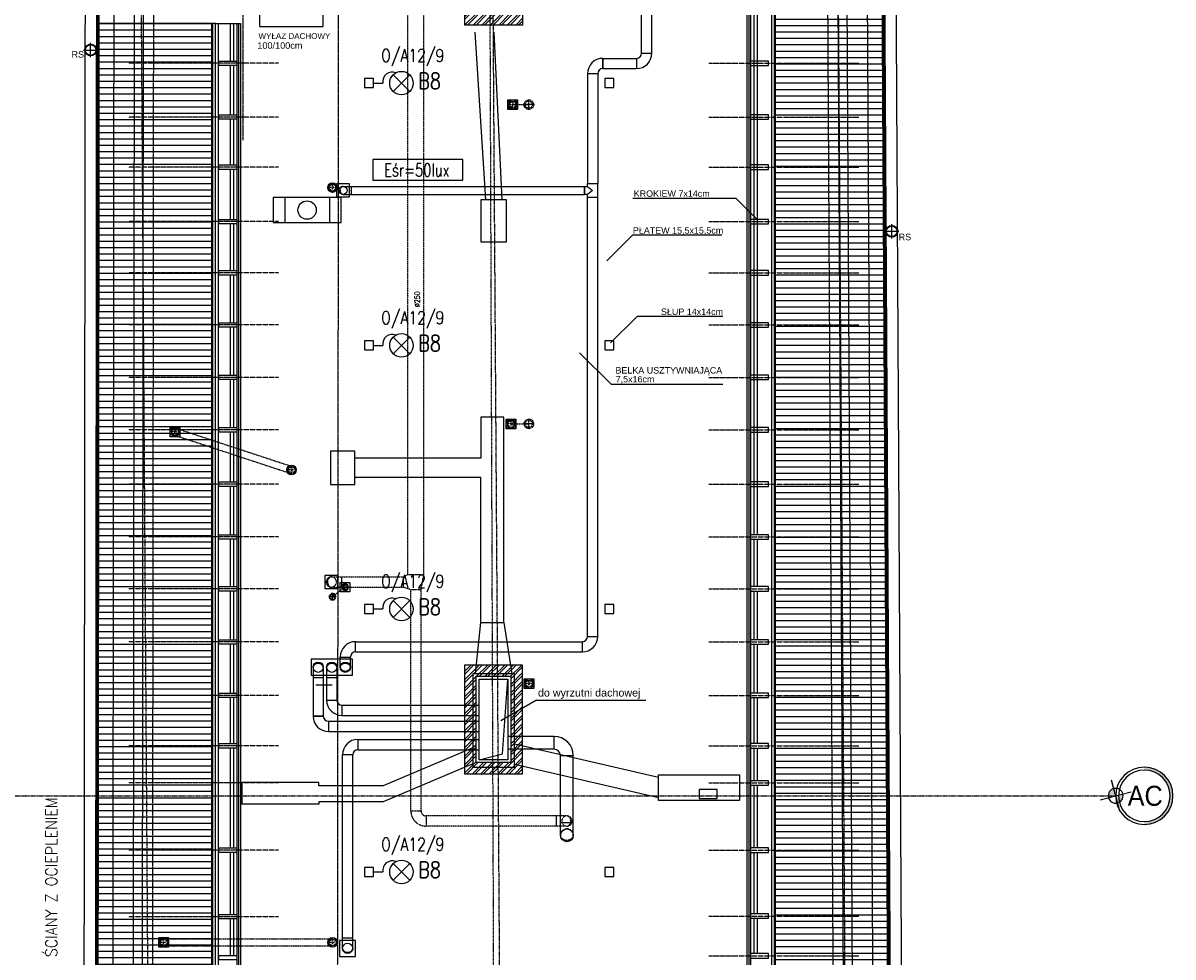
# Model space of a CAD drawing. Header units: inches. Extents: x -281236 to -70395, y 38777 to 102341.
# Tile 204 of 244: x -140060 to -138262, y 67279 to 68738. Entities that reach past the tile are written whole.
import ezdxf
from ezdxf.enums import TextEntityAlignment as Align

# ---------------------------------------------------------------- set-up
doc = ezdxf.new("R2010")
doc.units = ezdxf.units.IN
doc.header["$MEASUREMENT"] = 0
for name, pattern in [('00-inst$0$DASHDOT', [1, 0.5, -0.25, 0, -0.25]), ('CENTER', [2, 1.25, -0.25, 0.25, -0.25]), ('CONTINUA', [0]), ('DASHDOT', [1, 0.5, -0.25, 0, -0.25]), ('DASHED', [0.75, 0.5, -0.25]), ('DASHED2', [0.375, 0.25, -0.125])]:
    doc.linetypes.add(name, pattern=pattern)
doc.layers.get('0').update_dxf_attribs({"color": 101})
for name, color, linetype in [('CIENKA', 8, 'CONTINUA'), ('E-80', 6, 'Continuous'), ('E-90', 6, 'Continuous'), ('E35', 6, 'Continuous'), ('Ins-kan', 54, 'Continuous'), ('Ins-ppoz-opis', 240, 'Continuous'), ('Ins-went', 141, 'Continuous'), ('Ins-went-opis', 141, 'Continuous'), ('Ins-wod', 152, 'Continuous'), ('Ins-wod-opis', 155, 'Continuous'), ('Opis-spadki', 61, 'Continuous'), ('Os-osie glowne', 8, 'CENTER'), ('Os-osie-opis', 8, 'Continuous'), ('piony_K_nr', 240, 'Continuous'), ('Pos-drewno', 22, 'Continuous'), ('Ramki', 5, 'Continuous'), ('Sc-cegla pelna', 32, 'Continuous'), ('Sc-cegla pelna-hatch', 8, 'Continuous'), ('Sc-drewno', 22, 'Continuous'), ('Sc-gk', 120, 'Continuous'), ('Sc-gk-hatch', 8, 'Continuous'), ('Sc-izolacja term-obrys', 132, 'Continuous'), ('Sc-silikat', 61, 'Continuous'), ('W-idok', 9, 'Continuous'), ('W-idok kominy', 243, 'Continuous'), ('W-idok nad', 5, 'DASHED2'), ('W-otwor-strop', 126, 'Continuous'), ('W-otwor-strop-opis', 126, 'Continuous'), ('więźba_opis', 90, 'Continuous')]:
    doc.layers.add(name, color=color, linetype=linetype)
doc.styles.add('dwg_opis duży', font='ARIAL.TTF', dxfattribs={"width": 0.9})
doc.styles.add('dwg_opis podstawowy', font='romans.shx', dxfattribs={"width": 0.9})
doc.styles.add('ROMANS', font='romans', dxfattribs={"width": 0.85})
doc.styles.add('tab-bud$0$ROMANS', font='romans', dxfattribs={"width": 0.7})
doc.styles.add('TYTUL2', font='ARIAL.TTF')
doc.linetypes.add('BATTING', pattern='A,0.0001,-0.1,[134,ltypeshp.shx,S=0.1,R=0,X=-0.1,Y=0],-0.2,[134,ltypeshp.shx,S=0.1,R=180,X=0.1,Y=0],-0.1', length=0.4001)

# ---------------------------------------------------------------- blocks, each defined once
blk = doc.blocks.new('E_WYPUSTL')
at = {"layer": 'E35'}
for p, q in [((0, 0), (0.13, 0)), ((0.271, -0.115), (0.501, 0.115)), ((0.271, 0.115), (0.501, -0.115))]:
    blk.add_line(p, q, dxfattribs=at)
blk.add_circle((0.386, 0), 0.162, dxfattribs=at)
blk.add_arc((0.258, 0.022), 0.13, 67.6831, 189.6652, dxfattribs=at)
blk = doc.blocks.new('rura_spustowa')
at = {"layer": 'Ins-wod', "linetype": 'Continuous'}
for p, q in [((-11.2, 0), (11.2, 0)), ((0, -11.2), (0, 11.2))]:
    blk.add_line(p, q, dxfattribs=at)
at = {"layer": 'Ins-wod', "linetype": 'Continuous', "ltscale": 25}
for radius in [9.25, 8.25]:
    blk.add_circle((0, 0), radius, dxfattribs=at)
blk = doc.blocks.new('KROK')
at = {"layer": 'Pos-drewno'}
blk.add_lwpolyline([(-28, -3.5), (0, -3.5), (0, 3.5), (-28, 3.5)], close=True, dxfattribs=at)
blk = doc.blocks.new('*U2442')
at = {"color": 0, "linetype": 'ByBlock', "lineweight": -2}
blk.add_circle((0, 0), 100, dxfattribs=at)
at = {"color": 4, "linetype": 'DASHED'}
blk.add_ellipse((0, 0), major_axis=(0, 100), ratio=0.75, start_param=0, end_param=3.141593, dxfattribs=at)
blk = doc.blocks.new('*U2441')
at = {"color": 0, "linetype": 'ByBlock', "lineweight": -2}
blk.add_circle((0, 0), 62.5, dxfattribs=at)
at = {"color": 4, "linetype": 'DASHED'}
blk.add_ellipse((0, 0), major_axis=(0, 62.5), ratio=0.75, start_param=0, end_param=3.141593, dxfattribs=at)
blk = doc.blocks.new('_gslkflhklgj')
at = {"linetype": '00-inst$0$DASHDOT', "ltscale": 5}
for p, q in [((7.5, 0), (-7.5, 0)), ((0, -7.5), (0, 7.5))]:
    blk.add_line(p, q, dxfattribs=at)
for radius in [7.5, 5.5]:
    blk.add_circle((0, 0), radius)
blk = doc.blocks.new('_opis_osi')
blk.add_hatch(color=256).paths.add_polyline_path([(32, -32), (28.8, -32, -1), (-28.8, -32), (-32, -32, 1)])
at = {"layer": 'Defpoints'}
h = blk.add_hatch(color=256, dxfattribs=at)
h.paths.add_polyline_path([(-2.2, -8, 0.414214), (8, -2.2), (0, 0)])
h.paths.add_polyline_path([(-8, 2.2), (0, 0), (2.2, 8, 0.414214)])
for radius in [32, 28.8]:
    blk.add_circle((0, -32), radius)
for p, q in [((4.6, 17.3), (-4.6, -17.3)), ((17.3, -4.6), (-17.3, 4.6))]:
    blk.add_line(p, q, dxfattribs=at)
blk.add_circle((0, 0), 8.32, dxfattribs=at)
at = {"style": 'dwg_opis duży', "width": 0.9}
blk.add_attdef('AXNAMEV', text='', height=22.4, rotation=90, dxfattribs=at).set_placement((0, -32), align=Align.MIDDLE_CENTER)

msp = doc.modelspace()

# ---------------------------------------------------------------- hatches: boundary and pattern name
at = {"layer": 'Sc-cegla pelna-hatch'}
h = msp.add_hatch(dxfattribs=at)
h.set_pattern_fill('ANSI32', color=256, scale=25, style=0)
h.set_pattern_definition([(45, (-882.937, 74.453), (-6.6291261, 6.6291261), []), (45, (-878.517, 74.453), (-6.6291261, 6.6291261), [])])
h.paths.add_polyline_path([(-139278.84, 68860.37), (-139368.84, 68860.37), (-139368.84, 68735.37), (-139278.84, 68735.37)])
h.paths.add_polyline_path([(-139296.84, 68842.37), (-139296.84, 68753.37), (-139350.84, 68753.37), (-139350.84, 68842.37)], flags=16)
h = msp.add_hatch(dxfattribs=at)
h.set_pattern_fill('ANSI32', color=256, scale=25, style=0)
h.set_pattern_definition([(45, (6e-10, 0.5), (-6.6291261, 6.6291261), []), (45, (4.419, 0.5), (-6.6291261, 6.6291261), [])])
h.paths.add_polyline_path([(-139279.08, 67735.37), (-139369.08, 67735.37), (-139369.08, 67564.37), (-139279.08, 67564.37)])
h.paths.add_polyline_path([(-139297.08, 67717.37), (-139297.08, 67582.37), (-139351.08, 67582.37), (-139351.08, 67717.37)], flags=16)
at = {"layer": 'W-idok', "ltscale": 4}
h = msp.add_hatch(dxfattribs=at)
h.set_pattern_fill('LINE', color=256, scale=80, style=0)
h.set_pattern_definition([(0, (8294.63, 984.719), (0, 10), [])])
h.paths.add_polyline_path([(-138724.21, 70218.64), (-138883.34, 70057.31), (-138883.34, 66832.43), (-138704.54, 66653.63)])
h = msp.add_hatch(dxfattribs=at)
h.set_pattern_fill('LINE', color=256, scale=80, style=0)
h.set_pattern_definition([(0, (-1839.632, 527.59), (0, 10), [])])
h.paths.add_polyline_path([(-139764.34, 68737.96), (-139940.88, 68737.96), (-139943.07, 66653.7), (-139764.34, 66832.43)])

# ---------------------------------------------------------------- linework, layer by layer
at = {"color": 1, "linetype": 'Continuous', "lineweight": -2}
for p, q in [((-139153.17, 68683.26, 2), (-139153.17, 68667.26, 2)), ((-139161.17, 68659.26, 2), (-139177.17, 68659.26, 2))]:
    msp.add_line(p, q, dxfattribs=at)
at = {"color": 4, "linetype": 'DASHED'}
msp.add_ellipse((-139209.33, 67468.78), major_axis=(-10, 0), ratio=1, start_param=3.1415927, end_param=6.2831853, dxfattribs=at)
at = {"layer": 'CIENKA'}
msp.add_line((-139753.84, 66835.86), (-139753.84, 68737.96), dxfattribs=at)
at = {"layer": 'E35', "linetype": 'Continuous', "ltscale": 0.3}
msp.add_lwpolyline([(-139512.61, 68492.95), (-139372.28, 68492.95), (-139372.28, 68525.23), (-139512.61, 68525.23)], close=True, dxfattribs=at)
at = {"layer": 'Ins-kan', "linetype": 'DASHED2', "ltscale": 0.3}
for p, q in [((-139268.74, 68603.39), (-139268.74, 68618.39)), ((-139294.12, 68610.89), (-139268.74, 68610.89)), ((-139261.24, 68610.89), (-139276.24, 68610.89)), ((-139268.74, 68104.39), (-139268.74, 68119.39)), ((-139823.94, 68094.63), (-139641.66, 68034.63)), ((-139820.51, 68105.08), (-139638.22, 68045.08)), ((-139296.64, 68111.89), (-139268.74, 68111.89)), ((-139261.24, 68111.89), (-139276.24, 68111.89)), ((-139556.14, 67856.7), (-139575.83, 67841.71)), ((-139575.83, 67836.46), (-139575.83, 67846.96)), ((-139570.58, 67841.71), (-139581.08, 67841.71)), ((-139839.94, 67306.97), (-139575.83, 67306.97)), ((-139839.94, 67295.97), (-139575.83, 67295.97))]:
    msp.add_line(p, q, dxfattribs=at)
at = {"layer": 'Ins-kan'}
for p, q in [((-139556.14, 67851.45), (-139556.14, 67861.95)), ((-139550.89, 67856.7), (-139561.39, 67856.7))]:
    msp.add_line(p, q, dxfattribs=at)
at = {"layer": 'Ins-kan', "linetype": 'DASHED2', "ltscale": 0.3}
for centre, radius in [((-139268.74, 68610.89), 7.5), ((-139268.74, 68610.89), 5.5), ((-139268.74, 68111.89), 7.5), ((-139268.74, 68111.89), 5.5)]:
    msp.add_circle(centre, radius, dxfattribs=at)
at = {"layer": 'Ins-kan', "extrusion": (0, 9.7811e-55, -1)}
for major_axis in [(3.71, 3.71), (2.72, 2.72)]:
    msp.add_ellipse((-139556.14, 67856.7), major_axis=major_axis, ratio=1, start_param=3.9269908, end_param=10.2101761, dxfattribs=at)
at = {"layer": 'Ins-kan', "linetype": 'DASHED2', "ltscale": 0.3, "extrusion": (0, 9.7811e-55, -1)}
for major_axis in [(3.71, 3.71), (2.72, 2.72)]:
    msp.add_ellipse((-139575.83, 67841.71), major_axis=major_axis, ratio=1, start_param=3.9269908, end_param=10.2101761, dxfattribs=at)
at = {"layer": 'Ins-went'}
for p, q in [((-139092.47, 68691.26, 2), (-139092.47, 69057.86, 2)), ((-139076.47, 68691.26, 2), (-139076.47, 69057.86, 2)), ((-139092.47, 68691.26, 2), (-139076.47, 68691.26, 2)), ((-139153.17, 68667.26, 2), (-139153.17, 68683.26, 2)), ((-139153.17, 68683.26, 2), (-139100.47, 68683.26, 2)), ((-139100.47, 68683.26, 2), (-139100.47, 68667.26, 2)), ((-139161.17, 68659.26, 2), (-139177.17, 68659.26, 2)), ((-139177.17, 68659.26, 2), (-139177.17, 68487.69, 2)), ((-139161.17, 68659.26, 2), (-139161.17, 68487.69, 2)), ((-139153.17, 68667.26, 2), (-139100.47, 68667.26, 2)), ((-139559.38, 68483.19), (-139546.88, 68483.19)), ((-139546.88, 68483.19), (-139546.88, 68470.69)), ((-139546.88, 68483.19), (-139181.67, 68483.19)), ((-139181.67, 68483.19), (-139181.67, 68470.69)), ((-139181.67, 68470.69, 31691.13), (-139181.67, 68483.19, 31691.13)), ((-139181.67, 68483.19, 31691.13), (-139177.17, 68483.19, 31691.13)), ((-139177.17, 68487.69, 31691.13), (-139161.17, 68487.69, 31691.13)), ((-139177.17, 68483.19, 31691.13), (-139177.17, 68487.69, 31691.13)), ((-139177.17, 68483.19, 31691.13), (-139169.17, 68476.94, 31691.13)), ((-139169.17, 68476.94, 31691.13), (-139177.17, 68470.69, 31691.13)), ((-139161.17, 67779.44, 2), (-139161.17, 68487.69, 2)), ((-139559.38, 68470.69), (-139546.88, 68470.69)), ((-139546.88, 68470.69), (-139181.67, 68470.69)), ((-139177.17, 68470.69, 31691.13), (-139181.67, 68470.69, 31691.13)), ((-139177.17, 67779.44, 2), (-139177.17, 68470.69, 2)), ((-139177.17, 68466.19, 31691.13), (-139161.17, 68466.19, 31691.13)), ((-139561.61, 67872.65, -2), (-139561.61, 67856.65, -2)), ((-139539.77, 67755.44, 2), (-139539.77, 67771.44, 2)), ((-139539.77, 67771.44, 2), (-139185.17, 67771.44, 2)), ((-139185.17, 67755.44, 2), (-139185.17, 67771.44, 2)), ((-139177.17, 67779.44, 2), (-139161.17, 67779.44, 2)), ((-139539.77, 67755.44, 2), (-139185.17, 67755.44, 2)), ((-139563.77, 67747.44, 2), (-139547.77, 67747.44, 2)), ((-139563.77, 67731.44, 2), (-139563.77, 67747.44, 2)), ((-139547.77, 67731.44, 2), (-139547.77, 67747.44, 2)), ((-139606.17, 67731.44), (-139606.17, 67655.02)), ((-139590.17, 67731.44), (-139590.17, 67655.02)), ((-139584.97, 67731.44), (-139584.97, 67680.12)), ((-139568.97, 67731.44), (-139568.97, 67680.12)), ((-139606.17, 67715.44), (-139590.17, 67715.44)), ((-139584.97, 67715.44), (-139568.97, 67715.44)), ((-139309.77, 67596.21, 2), (-139301.58, 67712.87, 4)), ((-139584.97, 67680.12, 2), (-139568.97, 67680.12, 2)), ((-139560.97, 67672.12, 2), (-139346.58, 67672.12, 2)), ((-139560.97, 67672.12, 2), (-139560.97, 67656.12, 2)), ((-139590.17, 67655.02, 2), (-139606.17, 67655.02, 2)), ((-139606.17, 67655.02, 2), (-139590.17, 67655.02, 2)), ((-139582.17, 67647.02, 2), (-139346.58, 67647.02, 2)), ((-139582.17, 67647.02, 2), (-139582.17, 67631.02, 2)), ((-139560.97, 67656.12, 2), (-139346.58, 67656.12, 2)), ((-139582.17, 67631.02, 2), (-139346.58, 67631.02, 2)), ((-139536.13, 67618.63, 2), (-139536.13, 67602.63, 2)), ((-139536.13, 67618.63, 2), (-139346.58, 67618.63, 2)), ((-139229.33, 67623.28), (-139301.58, 67623.28)), ((-139229.33, 67603.28), (-139229.33, 67623.28)), ((-139560.13, 67308.03, 2), (-139560.13, 67594.63, 2)), ((-139544.13, 67594.63, 2), (-139560.13, 67594.63, 2)), ((-139544.13, 67308.03, 2), (-139544.13, 67594.63, 2)), ((-139536.13, 67602.63, 2), (-139346.58, 67602.63, 2)), ((-139346.58, 67586.87, 4), (-139309.77, 67596.21, 2)), ((-139229.33, 67603.28), (-139301.58, 67603.28)), ((-139219.33, 67593.28), (-139199.33, 67593.28)), ((-139219.33, 67488.78), (-139219.33, 67593.28)), ((-139199.33, 67488.78), (-139199.33, 67593.28)), ((-139225.33, 67483.11), (-139225.33, 67499.11)), ((-139219.33, 67488.78), (-139199.33, 67488.78)), ((-139219.33, 67468.78), (-139219.33, 67488.78)), ((-139199.33, 67468.78), (-139199.33, 67488.78)), ((-139544.13, 67308.03, 2), (-139560.13, 67308.03, 2)), ((-139560.13, 67292.03, 2), (-139560.13, 67308.03, 2)), ((-139544.13, 67292.03, 2), (-139544.13, 67308.03, 2))]:
    msp.add_line(p, q, dxfattribs=at)
at = {"layer": 'Ins-went', "linetype": 'DASHED', "ltscale": 0.6}
for p, q in [((-139457.84, 67876.65, 2), (-139457.84, 68969.95, 2)), ((-139432.84, 67876.65, 2), (-139432.84, 68969.95, 2)), ((-139577.61, 67872.65, -2), (-139464.84, 67872.65, -2)), ((-139577.61, 67856.65, -2), (-139464.84, 67856.65, -2)), ((-139453.34, 67507.11, 2), (-139453.34, 67852.65, 2)), ((-139437.34, 67507.11, 2), (-139437.34, 67852.65, 2)), ((-139209.33, 67499.11), (-139429.34, 67499.11)), ((-139209.33, 67483.11), (-139429.34, 67483.11))]:
    msp.add_line(p, q, dxfattribs=at)
at = {"layer": 'Ins-went', "linetype": 'DASHED', "ltscale": 0.4}
for p, q in [((-139457.84, 67876.65, -2), (-139464.84, 67872.65, -2)), ((-139464.84, 67856.65, -2), (-139464.84, 67872.65, -2)), ((-139457.84, 67876.65, -2), (-139432.84, 67876.65, -2)), ((-139437.34, 67852.65, -2), (-139432.84, 67876.65, -2)), ((-139453.34, 67852.65, -2), (-139464.84, 67856.65, -2)), ((-139437.34, 67852.65, -2), (-139453.34, 67852.65, -2))]:
    msp.add_line(p, q, dxfattribs=at)
at = {"layer": 'Ins-went', "linetype": 'DASHED2', "ltscale": 0.3}
for p, q in [((-139453.34, 67507.11, 2), (-139437.34, 67507.11, 2)), ((-139429.34, 67499.11, 2), (-139429.34, 67483.11, 2))]:
    msp.add_line(p, q, dxfattribs=at)
at = {"layer": 'Ins-went', "elevation": 4}
msp.add_lwpolyline([(-139346.58, 67712.87), (-139301.58, 67712.87), (-139301.58, 67586.87), (-139346.58, 67586.87)], close=True, dxfattribs=at)
at = {"layer": 'Ins-went'}
for centre in [(-139598.17, 67731.44), (-139576.97, 67731.44), (-139555.77, 67731.44, 2), (-139552.13, 67292.03, 2)]:
    msp.add_circle(centre, 8, dxfattribs=at)
for centre, radius, start, end in [((-139100.47, 68691.26, 2), 8, 270, 0), ((-139100.47, 68691.26, 2), 24, 270, 0), ((-139153.17, 68659.26, 2), 24, 90, 180), ((-139153.17, 68659.26, 2), 8, 90, 180), ((-139539.77, 67747.44, 2), 24, 90, 180), ((-139185.17, 67779.44, 2), 8, 270, 0), ((-139185.17, 67779.44, 2), 24, 270, 0), ((-139539.77, 67747.44, 2), 8, 90, 180), ((-139560.97, 67680.12, 2), 24, 180, 270), ((-139560.97, 67680.12, 2), 8, 180, 270), ((-139582.17, 67655.02, 2), 24, 180, 270), ((-139582.17, 67655.02, 2), 8, 180, 270), ((-139536.13, 67594.63, 2), 24, 90, 180), ((-139229.33, 67593.28), 30, 0, 90), ((-139536.13, 67594.63, 2), 8, 90, 180), ((-139229.33, 67593.28), 10, 0, 90)]:
    msp.add_arc(centre, radius, start, end, dxfattribs=at)
at = {"layer": 'Ins-went', "linetype": 'DASHED', "ltscale": 0.4}
for radius in [24, 8]:
    msp.add_arc((-139429.34, 67507.11, 2), radius, 180, 270, dxfattribs=at)
at = {"layer": 'Ins-went', "linetype": 'DASHED2', "ltscale": 0.3}
for centre, major_axis, ratio, start_param, end_param in [((-139577.61, 67864.65, -2), (0, 8), 1, 0, 3.1415927), ((-139577.61, 67864.65, -2), (0, 8), 0.75, 0, 3.1415927), ((-139577.61, 67864.65, -2), (0, 8), 1, 3.1415927, 6.2831853), ((-139209.33, 67491.11), (0, -8), 1, 3.1415927, 6.2831853), ((-139209.33, 67491.11), (0, -8), 0.75, 0, 3.1415927), ((-139209.33, 67491.11), (0, -8), 1, 0, 3.1415927)]:
    msp.add_ellipse(centre, major_axis=major_axis, ratio=ratio, start_param=start_param, end_param=end_param, dxfattribs=at)
at = {"layer": 'Ins-went'}
for centre, start_param, end_param in [((-139598.17, 67731.44), 3.1415927, 6.2831853), ((-139576.97, 67731.44), 3.1415927, 6.2831853), ((-139555.77, 67731.44, 2), 3.1415927, 6.2831853), ((-139555.77, 67731.44, 2), 0, 3.1415927), ((-139552.13, 67292.03, 2), 0, 3.1415927)]:
    msp.add_ellipse(centre, major_axis=(-8, 0), ratio=0.75, start_param=start_param, end_param=end_param, dxfattribs=at)
at = {"layer": 'Ins-went-opis'}
for q in [(-139312.75, 67647.69), (-139085.67, 67680.07)]:
    msp.add_line((-139256.67, 67680.07), q, dxfattribs=at)
at = {"layer": 'Os-osie glowne'}
for p, q in [((-139858.99, 66437.11), (-139886.2, 70509.53)), ((-139308.98, 66437.11), (-139336.18, 70509.53)), ((-138768.97, 66437.11), (-138796.17, 70509.53))]:
    msp.add_line(p, q, dxfattribs=at)
msp.add_lwpolyline([(-143539.75, 67530.53), (-138351.24, 67530.53)], dxfattribs=at)
at = {"layer": 'Pos-drewno'}
for points in [[(-139725.65, 68672.07), (-139753.65, 68672.07), (-139753.65, 68679.07), (-139725.65, 68679.07)], [(-138922.04, 68672.07), (-138894.04, 68672.07), (-138894.04, 68679.07), (-138922.04, 68679.07)], [(-139725.65, 68588.07), (-139753.65, 68588.07), (-139753.65, 68595.07), (-139725.65, 68595.07)], [(-138922.04, 68588.07), (-138894.04, 68588.07), (-138894.04, 68595.07), (-138922.04, 68595.07)], [(-139725.65, 68509.57), (-139753.65, 68509.57), (-139753.65, 68516.57), (-139725.65, 68516.57)], [(-138922.04, 68509.57), (-138894.04, 68509.57), (-138894.04, 68516.57), (-138922.04, 68516.57)], [(-139725.65, 68424.57), (-139753.65, 68424.57), (-139753.65, 68431.57), (-139725.65, 68431.57)], [(-138922.04, 68424.57), (-138894.04, 68424.57), (-138894.04, 68431.57), (-138922.04, 68431.57)], [(-139725.65, 68344.57), (-139753.65, 68344.57), (-139753.65, 68351.57), (-139725.65, 68351.57)], [(-138922.04, 68344.57), (-138894.04, 68344.57), (-138894.04, 68351.57), (-138922.04, 68351.57)], [(-139725.65, 68263.07), (-139753.65, 68263.07), (-139753.65, 68270.07), (-139725.65, 68270.07)], [(-138922.04, 68263.07), (-138894.04, 68263.07), (-138894.04, 68270.07), (-138922.04, 68270.07)], [(-139725.65, 68181.07), (-139753.65, 68181.07), (-139753.65, 68188.07), (-139725.65, 68188.07)], [(-138922.04, 68181.07), (-138894.04, 68181.07), (-138894.04, 68188.07), (-138922.04, 68188.07)], [(-139725.65, 68099.07), (-139753.65, 68099.07), (-139753.65, 68106.07), (-139725.65, 68106.07)], [(-138922.04, 68099.07), (-138894.04, 68099.07), (-138894.04, 68106.07), (-138922.04, 68106.07)], [(-139725.65, 68014.07), (-139753.65, 68014.07), (-139753.65, 68021.07), (-139725.65, 68021.07)], [(-138922.04, 68014.07), (-138894.04, 68014.07), (-138894.04, 68021.07), (-138922.04, 68021.07)], [(-139725.65, 67931.57), (-139753.65, 67931.57), (-139753.65, 67938.57), (-139725.65, 67938.57)], [(-138922.04, 67931.57), (-138894.04, 67931.57), (-138894.04, 67938.57), (-138922.04, 67938.57)], [(-139725.65, 67850.57), (-139753.65, 67850.57), (-139753.65, 67857.57), (-139725.65, 67857.57)], [(-138922.04, 67850.57), (-138894.04, 67850.57), (-138894.04, 67857.57), (-138922.04, 67857.57)], [(-139725.65, 67767.57), (-139753.65, 67767.57), (-139753.65, 67774.57), (-139725.65, 67774.57)], [(-138922.04, 67767.57), (-138894.04, 67767.57), (-138894.04, 67774.57), (-138922.04, 67774.57)]]:
    msp.add_lwpolyline(points, close=True, dxfattribs=at)
at = {"layer": 'Ramki', "color": 6}
msp.add_line((-139602.05, 67704.07, 2), (-139576.24, 67704.07, 2), dxfattribs=at)
at = {"layer": 'Sc-cegla pelna'}
msp.add_lwpolyline([(-139356.34, 67575.31), (-139291.34, 67575.31), (-139291.34, 67721.31), (-139356.34, 67721.31)], close=True, dxfattribs=at)
at = {"layer": 'Sc-drewno'}
for p, q in [((-138759.81, 66701.68), (-138778.94, 70170.53)), ((-138773.89, 66715.7), (-138792.87, 70156.53)), ((-139885.56, 69047.96), (-139888.02, 66702.87)), ((-139871.54, 69061.98), (-139874.01, 66716.86))]:
    msp.add_line(p, q, dxfattribs=at)
for points in [[(-139511.77, 68651.53), (-139525.77, 68651.53), (-139525.77, 68637.53), (-139511.77, 68637.53), (-139511.77, 68651.53)], [(-139135.77, 68651.53), (-139149.77, 68651.53), (-139149.77, 68637.53), (-139135.77, 68637.53), (-139135.77, 68651.53)], [(-139511.77, 68241.53), (-139525.77, 68241.53), (-139525.77, 68227.53), (-139511.77, 68227.53), (-139511.77, 68241.53)], [(-139135.77, 68241.53), (-139149.77, 68241.53), (-139149.77, 68227.53), (-139135.77, 68227.53), (-139135.77, 68241.53)], [(-139511.77, 67829.53), (-139525.77, 67829.53), (-139525.77, 67815.53), (-139511.77, 67815.53), (-139511.77, 67829.53)], [(-139135.77, 67829.53), (-139149.77, 67829.53), (-139149.77, 67815.53), (-139135.77, 67815.53), (-139135.77, 67829.53)], [(-139511.77, 67418.53), (-139525.77, 67418.53), (-139525.77, 67404.53), (-139511.77, 67404.53), (-139511.77, 67418.53)], [(-139135.77, 67418.53), (-139149.77, 67418.53), (-139149.77, 67404.53), (-139135.77, 67404.53), (-139135.77, 67418.53)]]:
    msp.add_lwpolyline(points, dxfattribs=at)
at = {"layer": 'Sc-gk'}
for p, q in [((-138928.04, 70019.66), (-138928.04, 66870.06)), ((-138925.04, 70022.66), (-138925.04, 66867.06)), ((-139722.65, 68737.96), (-139722.65, 66867.06)), ((-139719.65, 68737.96), (-139719.65, 66870.06))]:
    msp.add_line(p, q, dxfattribs=at)
at = {"layer": 'Sc-gk-hatch', "linetype": 'BATTING', "ltscale": 0.25}
for p, q in [((-138917.04, 69492.1), (-138917.04, 67938.57)), ((-139730.65, 68737.96), (-139730.65, 68679.07)), ((-139730.65, 68672.07), (-139730.65, 68595.07)), ((-139730.65, 68588.07), (-139730.65, 68516.57)), ((-139730.65, 68509.57), (-139730.65, 68431.57)), ((-139730.65, 68424.57), (-139730.65, 68351.57)), ((-139730.65, 68344.57), (-139730.65, 68270.07)), ((-139730.65, 68263.07), (-139730.65, 68188.07)), ((-139730.65, 68181.07), (-139730.65, 68106.07)), ((-139730.65, 68099.07), (-139730.65, 68021.07)), ((-139730.65, 68014.07), (-139730.65, 67938.57)), ((-139730.65, 67931.57), (-139730.65, 67857.57)), ((-138917.04, 67931.57), (-138917.04, 67857.57)), ((-139730.65, 67850.57), (-139730.65, 67774.57)), ((-138917.04, 67850.57), (-138917.04, 67774.57)), ((-139730.65, 67767.57), (-139730.65, 67691.07)), ((-138917.04, 67767.57), (-138917.04, 67691.07)), ((-139730.65, 67684.07), (-139730.65, 67612.07)), ((-138917.04, 67684.07), (-138917.04, 67612.07)), ((-139730.65, 67605.07), (-139730.65, 67449.07)), ((-138917.04, 67605.07), (-138917.04, 67554.07)), ((-138917.04, 67547.07), (-138917.04, 67449.07)), ((-139730.65, 67442.07), (-139730.65, 67345.09)), ((-138917.04, 67442.07), (-138917.04, 67346.07)), ((-139730.65, 67338.09), (-139730.65, 67281.1)), ((-138917.04, 67339.07), (-138917.04, 67283.82))]:
    msp.add_line(p, q, dxfattribs=at)
at = {"layer": 'Sc-izolacja term-obrys'}
for p, q in [((-138922.04, 70025.66), (-138922.04, 66864.06)), ((-138912.04, 69492.1), (-138912.04, 67938.57)), ((-139735.65, 68737.96), (-139735.65, 68679.07)), ((-139725.65, 68737.96), (-139725.65, 66864.06)), ((-139735.65, 68672.07), (-139735.65, 68595.07)), ((-139735.65, 68588.07), (-139735.65, 68516.57)), ((-139735.65, 68509.57), (-139735.65, 68431.57)), ((-139735.65, 68424.57), (-139735.65, 68351.57)), ((-139735.65, 68344.57), (-139735.65, 68270.07)), ((-139735.65, 68263.07), (-139735.65, 68188.07)), ((-139735.65, 68181.07), (-139735.65, 68106.07)), ((-139735.65, 68099.07), (-139735.65, 68021.07)), ((-139735.65, 68014.07), (-139735.65, 67938.57)), ((-139735.65, 67931.57), (-139735.65, 67857.57)), ((-138912.04, 67931.57), (-138912.04, 67857.57)), ((-139735.65, 67850.57), (-139735.65, 67774.57)), ((-138912.04, 67850.57), (-138912.04, 67774.57)), ((-139735.65, 67767.57), (-139735.65, 67691.07)), ((-138912.04, 67767.57), (-138912.04, 67691.07)), ((-139735.65, 67684.07), (-139735.65, 67612.07)), ((-138912.04, 67684.07), (-138912.04, 67612.07)), ((-139735.65, 67605.07), (-139735.65, 67449.07)), ((-138912.04, 67605.07), (-138912.04, 67554.07)), ((-138912.04, 67547.07), (-138912.04, 67449.07)), ((-139735.65, 67442.07), (-139735.65, 67345.09)), ((-138912.04, 67442.07), (-138912.04, 67346.07)), ((-139735.65, 67338.09), (-139735.65, 67281.1)), ((-138912.04, 67339.07), (-138912.04, 67283.82))]:
    msp.add_line(p, q, dxfattribs=at)
at = {"layer": 'Sc-silikat'}
msp.add_lwpolyline([(-139368.84, 68860.37), (-139278.84, 68860.37), (-139278.84, 68735.37), (-139368.84, 68735.37)], close=True, dxfattribs=at)
at = {"layer": 'Sc-silikat', "elevation": 4}
for points in [[(-139369.08, 67735.37), (-139279.08, 67735.37), (-139279.08, 67564.37), (-139369.08, 67564.37)], [(-139351.08, 67717.37), (-139297.08, 67717.37), (-139297.08, 67582.37), (-139351.08, 67582.37)]]:
    msp.add_lwpolyline(points, close=True, dxfattribs=at)
at = {"layer": 'W-idok', "linetype": 'DASHED'}
for p, q in [((-138789.98, 66731.71), (-138808.78, 70140.53)), ((-139566.05, 69372.32), (-139568.52, 67022.02)), ((-139715.38, 69218.12), (-139716.07, 68555.14)), ((-139855.52, 69077.99), (-139857.99, 66732.84))]:
    msp.add_line(p, q, dxfattribs=at)
at = {"layer": 'W-idok'}
for p, q in [((-138888.84, 66830.86), (-138888.84, 70058.85)), ((-138884.84, 66826.86), (-138884.84, 70062.85)), ((-138883.34, 66832.43), (-138883.34, 70057.31)), ((-138883.34, 66832.43), (-138883.34, 70057.31)), ((-139758.84, 68737.96), (-139942.88, 68737.96)), ((-139764.34, 66832.43), (-139764.34, 68737.96)), ((-139762.84, 66826.86), (-139762.84, 68737.96)), ((-139758.84, 66830.86), (-139758.84, 68737.96))]:
    msp.add_line(p, q, dxfattribs=at)
at = {"layer": 'W-idok', "ltscale": 4}
msp.add_line((-139758.84, 68737.96), (-139719.65, 68737.96), dxfattribs=at)
at = {"layer": 'W-idok', "linetype": 'DASHDOT'}
for p, q in [((-139660.24, 68675.57), (-139894.83, 68675.57)), ((-138987.45, 68675.57), (-138752.86, 68675.57)), ((-139660.24, 68591.57), (-139894.83, 68591.57)), ((-138987.45, 68591.57), (-138752.86, 68591.57)), ((-139660.24, 68513.07), (-139894.83, 68513.07)), ((-138987.45, 68513.07), (-138752.86, 68513.07)), ((-139660.24, 68428.07), (-139894.83, 68428.07)), ((-138987.45, 68428.07), (-138752.86, 68428.07)), ((-139660.24, 68348.07), (-139894.83, 68348.07)), ((-138987.45, 68348.07), (-138752.86, 68348.07)), ((-139660.24, 68266.57), (-139894.83, 68266.57)), ((-138987.45, 68266.57), (-138752.86, 68266.57)), ((-139660.24, 68184.57), (-139894.83, 68184.57)), ((-138987.45, 68184.57), (-138752.86, 68184.57)), ((-139660.24, 68102.57), (-139894.83, 68102.57)), ((-138987.45, 68102.57), (-138752.86, 68102.57)), ((-139660.24, 68017.57), (-139894.83, 68017.57)), ((-138987.45, 68017.57), (-138752.86, 68017.57)), ((-139660.24, 67935.07), (-139894.83, 67935.07)), ((-138987.45, 67935.07), (-138752.86, 67935.07)), ((-139660.24, 67854.07), (-139894.83, 67854.07)), ((-138987.45, 67854.07), (-138752.86, 67854.07)), ((-139660.24, 67771.07), (-139894.83, 67771.07)), ((-138987.45, 67771.07), (-138752.86, 67771.07)), ((-139660.24, 67687.57), (-139894.83, 67687.57)), ((-138987.45, 67687.57), (-138752.86, 67687.57)), ((-139660.24, 67608.57), (-139894.83, 67608.57)), ((-138987.45, 67608.57), (-138752.86, 67608.57)), ((-139660.24, 67550.57), (-139894.83, 67550.57)), ((-138987.45, 67550.57), (-138752.86, 67550.57)), ((-139660.24, 67445.57), (-139894.83, 67445.57)), ((-138987.45, 67445.57), (-138752.86, 67445.57)), ((-139660.24, 67341.59), (-139894.83, 67341.59)), ((-138987.45, 67342.57), (-138752.86, 67342.57)), ((-138987.45, 67280.32), (-138752.86, 67280.32))]:
    msp.add_line(p, q, dxfattribs=at)
at = {"layer": 'W-idok'}
for points in [[(-141885.04, 67299.93), (-141886.65, 68969.03), (-139962.64, 68970.89), (-139965.1, 66625.95), (-138682.38, 66624.6), (-138702.37, 70247.53), (-143194.52, 70247.53), (-143170.34, 66627.79), (-141884.39, 66629.02), (-141884.99, 67246.63)], [(-141903.04, 67299.91), (-141904.67, 68987.01), (-139944.62, 68988.91), (-139947.08, 66643.93), (-138700.48, 66642.62), (-138720.27, 70229.53), (-143176.4, 70229.53), (-143152.46, 66645.8), (-141902.4, 66647.01), (-141902.99, 67246.61)], [(-141905.04, 67299.91), (-141906.67, 68989.01), (-139942.62, 68990.91), (-139945.08, 66645.93), (-138702.49, 66644.62), (-138722.26, 70227.53), (-143174.39, 70227.53), (-143150.47, 66647.81), (-141904.41, 66649.01), (-141904.99, 67246.61)], [(-141907.04, 67299.9), (-141908.68, 68991), (-139940.61, 68992.91), (-139943.08, 66647.93), (-138704.5, 66646.62), (-138724.25, 70225.53), (-143172.37, 70225.53), (-143148.48, 66649.81), (-141906.41, 66651), (-141906.99, 67246.61)], [(-138704.54, 66653.63), (-138724.21, 70218.64)]]:
    msp.add_lwpolyline(points, dxfattribs=at)
at = {"layer": 'W-idok', "linetype": 'DASHED2'}
msp.add_lwpolyline([(-141930.04, 67299.88), (-141931.7, 69013.98), (-139917.59, 69015.93), (-139920.06, 66670.91), (-138727.63, 66669.65), (-138747.12, 70202.53), (-143149.22, 70202.53), (-143125.64, 66672.83), (-141929.43, 66673.98), (-141929.99, 67246.59)], dxfattribs=at)
at = {"layer": 'W-idok kominy'}
for p, q in [((-139353.31, 68724.31), (-139336.84, 68462.31)), ((-139323.34, 68724.31), (-139310.84, 68462.31)), ((-139650.5, 68465.53), (-139650.5, 68426.53)), ((-139580.5, 68465.53), (-139580.5, 68426.53)), ((-139307.84, 68122.31), (-139343.84, 68122.31)), ((-139343.84, 68122.31), (-139343.84, 68058.31)), ((-139307.84, 67801.31), (-139307.84, 68122.31)), ((-139343.84, 68058.31), (-139540.84, 68058.31)), ((-139343.84, 68028.31), (-139540.84, 68028.31)), ((-139343.84, 67801.31), (-139343.84, 68028.31)), ((-139352.34, 67721.31), (-139343.84, 67801.31)), ((-139343.84, 67801.31), (-139307.84, 67801.31)), ((-139307.84, 67801.31), (-139295.34, 67721.31)), ((-139066.34, 67559.1), (-139291.34, 67611.1)), ((-139356.34, 67605.31), (-139496.34, 67546.31)), ((-139356.34, 67580.31), (-139496.34, 67521.31)), ((-139066.34, 67527.31), (-139291.34, 67579.31)), ((-139597.34, 67551.31), (-139717.34, 67551.31)), ((-139717.34, 67551.31), (-139717.34, 67517.31)), ((-139597.34, 67546.31), (-139597.34, 67551.31)), ((-139496.34, 67546.31), (-139597.34, 67546.31)), ((-139496.34, 67521.31), (-139597.34, 67521.31)), ((-139597.34, 67521.31), (-139597.34, 67517.31)), ((-139597.34, 67517.31), (-139717.34, 67517.31)), ((-139597.34, 67517.31), (-139717.34, 67517.31))]:
    msp.add_line(p, q, dxfattribs=at)
for points in [[(-139668.5, 68426.53), (-139562.5, 68426.53), (-139562.5, 68465.53), (-139668.5, 68465.53)], [(-139343.84, 68396.31), (-139303.84, 68396.31), (-139303.84, 68462.31), (-139343.84, 68462.31)], [(-139578.84, 68069.31), (-139578.84, 68017.31), (-139540.84, 68017.31), (-139540.84, 68069.31)], [(-138939.34, 67523.31), (-139066.34, 67523.31), (-139066.34, 67563.31), (-138939.34, 67563.31)], [(-138974.34, 67526.31), (-138974.34, 67540.31), (-139002.34, 67540.31), (-139002.34, 67526.31)]]:
    msp.add_lwpolyline(points, close=True, dxfattribs=at)
msp.add_circle((-139615.5, 68446.03), 14.33, dxfattribs=at)
at = {"layer": 'W-idok nad', "color": 7, "linetype": 'DASHDOT', "ltscale": 2}
msp.add_line((-139323.84, 67265.86), (-139332.35, 69609.23), dxfattribs=at)
at = {"layer": 'W-idok nad'}
msp.add_lwpolyline([(-139690.22, 68733.04), (-139590.22, 68733.04), (-139590.22, 68833.04), (-139690.22, 68833.04)], close=True, dxfattribs=at)
at = {"layer": 'W-otwor-strop', "linetype": 'Continuous'}
for points in [[(-139286.62, 68603.39), (-139301.62, 68603.39), (-139301.62, 68618.39), (-139286.62, 68618.39)], [(-139569.38, 68466.94), (-139549.38, 68466.94), (-139549.38, 68486.94), (-139569.38, 68486.94)], [(-139289.14, 68104.39), (-139304.14, 68104.39), (-139304.14, 68119.39), (-139289.14, 68119.39)], [(-139814.51, 68091.88), (-139829.51, 68091.88), (-139829.51, 68106.88), (-139814.51, 68106.88)], [(-139548.64, 67849.2), (-139563.64, 67849.2), (-139563.64, 67864.2), (-139548.64, 67864.2)], [(-139544.29, 67718.94), (-139544.29, 67743.94), (-139609.29, 67743.94), (-139609.29, 67718.94)], [(-139261.24, 67698.44), (-139276.24, 67698.44), (-139276.24, 67713.44), (-139261.24, 67713.44)], [(-139832.44, 67293.97), (-139847.44, 67293.97), (-139847.44, 67308.97), (-139832.44, 67308.97)]]:
    msp.add_lwpolyline(points, close=True, dxfattribs=at)
for points, elevation in [([(-139587.61, 67854.65), (-139567.61, 67854.65), (-139567.61, 67874.65), (-139587.61, 67874.65)], -2), ([(-139564.63, 67279.53), (-139539.63, 67279.53), (-139539.63, 67304.53), (-139564.63, 67304.53)], 2)]:
    msp.add_lwpolyline(points, close=True, dxfattribs=dict(at, elevation=elevation))
at = {"layer": 'W-otwor-strop-opis', "linetype": 'Continuous'}
msp.add_lwpolyline([(-139569.38, 68466.94), (-139549.38, 68466.94), (-139549.38, 68486.94), (-139569.38, 68486.94)], close=True, dxfattribs=at)
at = {"layer": 'więźba_opis'}
for p, q in [((-138944.83, 68464.44), (-139106.12, 68464.44)), ((-138944.83, 68464.44), (-138911.1, 68430.71)), ((-139106.82, 68406.87), (-139146.74, 68366.95)), ((-138966.95, 68406.87), (-139106.82, 68406.87)), ((-139099.71, 68279.84), (-139140.93, 68238.62)), ((-138965.64, 68279.84), (-139099.71, 68279.84)), ((-139139.74, 68173.21), (-139189.42, 68222.89)), ((-138965.64, 68173.21), (-139139.74, 68173.21))]:
    msp.add_line(p, q, dxfattribs=at)

# ---------------------------------------------------------------- block references
at = {"xscale": -1}
for p in [(-139753.65, 67687.57), (-139753.65, 67608.57), (-139753.65, 67445.57), (-139753.65, 67341.59), (-139753.65, 67277.6)]:
    msp.add_blockref('KROK', p, dxfattribs=at)
for p in [(-138894.04, 67687.57), (-138894.04, 67608.57), (-138894.04, 67550.57), (-138894.04, 67445.57), (-138894.04, 67342.57), (-138894.04, 67280.32)]:
    msp.add_blockref('KROK', p)
at = {"layer": 'E35', "xscale": 113.4, "yscale": 113.4, "zscale": 113.3999999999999}
for p in [(-139511.77, 68644.53), (-139511.77, 68234.53), (-139511.77, 67822.53), (-139511.77, 67411.53)]:
    msp.add_blockref('E_WYPUSTL', p, dxfattribs=at)
at = {"layer": 'Ins-kan'}
for p in [(-139294.12, 68610.89), (-139575.83, 68481.29), (-139296.64, 68111.89), (-139822.22, 68099.86), (-139822.22, 68099.86), (-139639.94, 68039.86), (-139639.94, 68039.86), (-139839.94, 67301.47), (-139575.83, 67301.47)]:
    msp.add_blockref('_gslkflhklgj', p, dxfattribs=at)
at = {"layer": 'Ins-kan', "color": 1}
msp.add_blockref('_gslkflhklgj', (-139268.74, 67705.94), dxfattribs=at)
at = {"layer": 'Ins-went', "xscale": 0.1000000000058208, "yscale": 0.1000000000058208, "zscale": 0.1000000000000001}
msp.add_blockref('*U2441', (-139559.38, 68476.94), dxfattribs=at)
at = {"layer": 'Ins-went', "xscale": 0.1000000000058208, "yscale": 0.1000000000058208, "zscale": 0.1000000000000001, "rotation": 90}
msp.add_blockref('*U2442', (-139209.33, 67468.78), dxfattribs=at)
at = {"layer": 'Ins-wod'}
for p in [(-139953.97, 68696.21), (-138701.35, 68412.91)]:
    msp.add_blockref('rura_spustowa', p, dxfattribs=at)
at = {"layer": 'Os-osie-opis'}
ref = msp.add_blockref('_opis_osi', (-138351.24, 67530.53), dxfattribs=dict(at, xscale=-1.399999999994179, yscale=1.399999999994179, zscale=1.4, rotation=90))
ref.add_attrib('AXNAMEV', 'AC', dxfattribs={"layer": '0', "height": 31.36, "style": 'dwg_opis duży', "width": 0.9}).set_placement((-138305.11, 67530.53), align=Align.MIDDLE_CENTER)

# ---------------------------------------------------------------- texts
at = {"layer": 'E-80', "style": 'ROMANS', "width": 0.8}
for p in [(-139423.92, 68647.96), (-139423.92, 68237.96), (-139423.92, 67825.96), (-139423.92, 67414.96)]:
    msp.add_text('B8', height=25, dxfattribs=at).set_placement(p, align=Align.MIDDLE)
at = {"layer": 'E-90', "style": 'ROMANS'}
for s, rotation, width, p in [('O/A12/9', 0, 0.8, (-139450.31, 68686.31)), ('Eśr=50lux', 360, 0.75, (-139443.95, 68508.8)), ('O/A12/9', 0, 0.8, (-139450.31, 68276.31)), ('O/A12/9', 0, 0.8, (-139450.31, 67864.31)), ('O/A12/9', 0, 0.8, (-139450.31, 67453.31))]:
    msp.add_text(s, height=20, rotation=rotation, dxfattribs=dict(at, width=width)).set_placement(p, align=Align.MIDDLE)
at = {"layer": 'Ins-ppoz-opis', "style": 'dwg_opis podstawowy', "width": 0.9}
msp.add_text('ZEWNĘTRZNY OBRYS ŚCIANY Z OCIEPLENIEM', height=18, rotation=90, dxfattribs=at).set_placement((-140006.33, 67045.95))
at = {"layer": 'Ins-went', "style": 'tab-bud$0$ROMANS', "width": 0.7}
msp.add_text('%%C250', height=8.424, rotation=90, dxfattribs=at).set_placement((-139439.14, 68294.33, 2))
at = {"layer": 'Ins-went-opis', "style": 'TYTUL2'}
msp.add_text('do wyrzutni dachowej', height=12, dxfattribs=at).set_placement((-139254.54, 67685.65, 2))
at = {"layer": 'Ins-wod-opis', "style": 'TYTUL2'}
for p in [(-139974.11, 68689.47), (-138680.82, 68404.04)]:
    msp.add_text('RS', height=10.212, dxfattribs=at).set_placement(p, align=Align.MIDDLE)
at = {"layer": 'Opis-spadki', "style": 'TYTUL2'}
for s, height, p in [('WYŁAZ DACHOWY', 9, (-139691.56, 68713.57)), ('100/100cm', 10.212, (-139693.37, 68698.15))]:
    msp.add_text(s, height=height, dxfattribs=at).set_placement(p)
at = {"layer": 'piony_K_nr', "style": 'TYTUL2', "width": 0.9}
for s, height, p in [('29', 6.5, (-139298.78, 68607.98, -76.7)), ('30', 6.5, (-139580.49, 68478.38, -76.7)), ('30', 6.5, (-139580.49, 68478.38, -76.7)), ('31', 6.5, (-139301.31, 68108.98, -76.7)), ('32', 6.5, (-139826.89, 68096.95, -76.7)), ('32', 6.5, (-139644.6, 68036.95, -76.7)), ('34', 6, (-139580.18, 67838.83, -76.7)), ('35', 6.5, (-139273.41, 67703.03, -76.7)), ('37', 6.5, (-139844.63, 67298.23, -76.7)), ('37', 6.5, (-139580.52, 67298.23, -76.7))]:
    msp.add_text(s, height=height, dxfattribs=at).set_placement(p)
at = {"layer": 'więźba_opis', "style": 'TYTUL2'}
for s, p in [('KROKIEW 7x14cm', (-139104.84, 68466.82)), ('PŁATEW 15,5x15,5cm', (-139106.15, 68409.24)), ('SŁUP 14x14cm', (-139062.22, 68282.22)), ('BELKA USZTYWNIAJĄCA', (-139133.37, 68190.58)), ('7,5x16cm', (-139133.06, 68176.73))]:
    msp.add_text(s, height=10, dxfattribs=at).set_placement(p)

doc.saveas('drawing.dxf')
